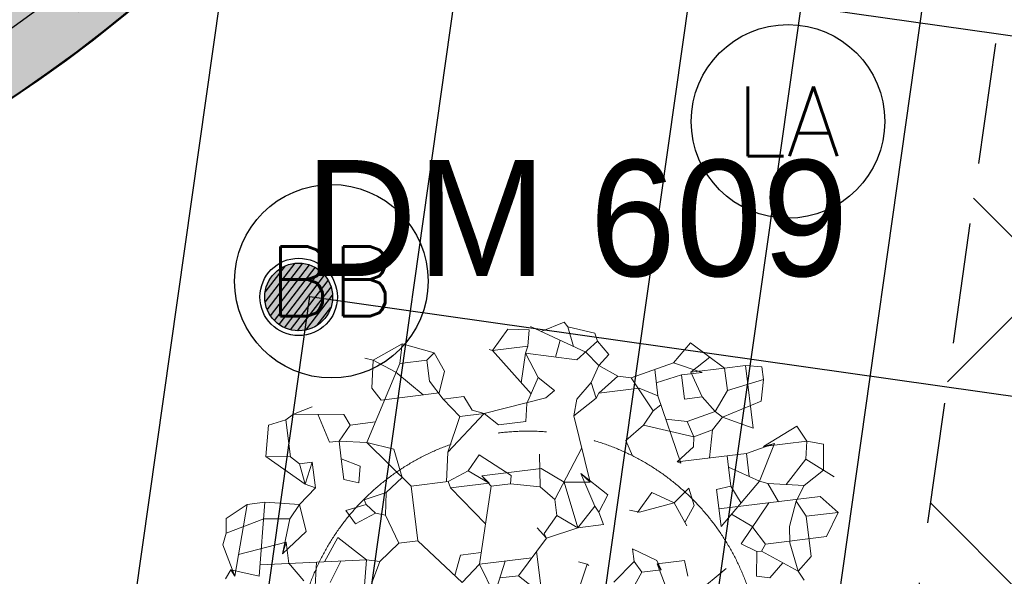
# Model space of a CAD drawing. Header units: millimetres. Extents: x -4107 to 114693, y -37499 to 54671.
# Tile 145 of 156: x 88254 to 90798, y 22215 to 23653. Entities that reach past the tile are written whole.
import ezdxf
from ezdxf.enums import TextEntityAlignment as Align

# ---------------------------------------------------------------- set-up
doc = ezdxf.new("R2010")
doc.units = ezdxf.units.MM
doc.header["$LTSCALE"] = 50
doc.linetypes.add('$0$B0201', pattern=[20, 12.5, -2.5, 2.5, -2.5])
doc.linetypes.add('B0702', pattern=[4.6875, 3.125, -1.5625])
for name, color, linetype in [('ABT_studie daklichten', 1, 'Continuous'), ('FOK_ BRANDSLANGHASPELS', 2, 'Continuous'), ('FOK_02B_SOLIDS', 253, 'Continuous'), ('FOK_08---_MAATVOERING', 2, 'Continuous'), ('FOK_22_BINNENWANDEN', 2, 'Continuous'), ('FOK_28_CONSTRUCTIES', 4, 'Continuous'), ('FOK_72_VAST MEUBILAIR', 1, 'Continuous'), ('XREF_06_PLAFOND$0$AI45----_PLAFONDAFW', 2, 'Continuous'), ('XREF_06_Sprinkler installatie$0$WL524---', 4, 'Continuous'), ('XREF_06_Sprinkler installatie$0$WL6516--', 4, 'Continuous'), ('XREF_06_verlichting$0$EL6311--', 3, 'Continuous'), ('XREF_06_werkset$0$AA22E---_TPGBETON', 242, 'Continuous'), ('XREF_06_werkset$0$AL22E---_TPGBETON', 4, 'Continuous'), ('XREF_06_werkset$0$AZ22E---_TPGBETON', 4, 'Continuous')]:
    doc.layers.add(name, color=color, linetype=linetype)
doc.layers.add('FOK_92_BEPLANTING', color=62, linetype='$0$B0201', lineweight=5)
doc.styles.add('XREF_06_Sprinkler installatie$0$Standard', font='txt')
doc.styles.add('XREF_06_verlichting$0$BURO-018', font='simplex.shx', dxfattribs={"height": 180})

# ---------------------------------------------------------------- blocks, each defined once
blk = doc.blocks.new('XREF_06_Sprinkler installatie$0$SP-KOP02')
at = {"color": 0, "linetype": 'Continuous'}
for p, q in [((-0.875, -0.023), (0.023, 0.875)), ((-0.847, -0.219), (0.219, 0.847)), ((-0.843, 0.233), (-0.233, 0.843)), ((-0.786, -0.383), (0.383, 0.786)), ((-0.702, -0.523), (0.523, 0.702)), ((-0.595, -0.641), (0.641, 0.595)), ((-0.469, -0.739), (0.739, 0.469)), ((-0.32, -0.815), (0.815, 0.32)), ((-0.144, -0.863), (0.863, 0.144)), ((0.072, -0.872), (0.872, -0.072)), ((0.381, -0.788), (0.788, -0.381))]:
    blk.add_line(p, q, dxfattribs=at)
at = {"color": 0, "linetype": 'Continuous', "const_width": 0.875}
blk.add_lwpolyline([(-0.438, 0, 1), (0.438, 0, 1)], format="xyb", close=True, dxfattribs=at)
at = {"color": 0, "linetype": 'Continuous'}
for radius in [1, 0.875]:
    blk.add_circle((0, 0), radius, dxfattribs=at)
at = {"color": 0, "linetype": 'Continuous', "style": 'XREF_06_Sprinkler installatie$0$Standard', "flags": 1}
for tag, p in [('SP_MATCODE', (2, 2)), ('SP_TEMP', (2, -3)), ('SP_DOORL', (2, -5)), ('SP_KFACT', (2, -7)), ('SP_SPRHK', (2, -9)), ('SP_KLEP', (2, -11))]:
    blk.add_attdef(tag, p, '', height=1, dxfattribs=at)
blk = doc.blocks.new('XREF_06_Sprinkler installatie')
at = {"layer": 'XREF_06_Sprinkler installatie$0$WL524---'}
for p, q in [((89817.2, 20466.3), (90648, 26333.4)), ((88835.6, 21749.4), (89003.9, 22937.9)), ((89003.9, 22937.9), (93906.9, 22243.6))]:
    blk.add_line(p, q, dxfattribs=at)
at = {"layer": 'XREF_06_Sprinkler installatie$0$WL6516--', "xscale": 99.9999999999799, "yscale": 100, "zscale": 100, "rotation": 7.589429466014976}
blk.add_blockref('XREF_06_Sprinkler installatie$0$SP-KOP02', (88975, 22936.9), dxfattribs=at)
blk = doc.blocks.new('XREF_06_PLAFOND')
at = {"layer": 'XREF_06_PLAFOND$0$AI45----_PLAFONDAFW'}
h = blk.add_hatch(dxfattribs=at)
h.set_pattern_fill('_USER,_O', color=256, scale=1800, pattern_type=0)
h.set_pattern_definition([(351.94, (60508.5, -17546.5), (252.38, 1782.22), [])])
edge = h.paths.add_edge_path(flags=16)
edge.add_arc((41622.2, 26897.4), 5449.9, 0, 180)
edge.add_arc((41622.2, 26897.4), 5449.9, 180, 360)
h.paths.add_polyline_path([(49833.5, 30277.3), (51633.5, 30277.3), (51633.5, 27677.3), (49833.5, 27677.3)], flags=16)
edge = h.paths.add_edge_path(flags=16)
edge.add_arc((86127.3, 26613.5), 3800, 0, 180)
edge.add_arc((86127.3, 26613.5), 3800, 180, 360)
edge = h.paths.add_edge_path(flags=16)
edge.add_arc((74998.8, -10766.8), 5450, 0, 180)
edge.add_arc((74998.8, -10766.8), 5450, 180, 360)
edge = h.paths.add_edge_path()
edge.add_arc((59888.1, 10791.1), 9323.9, 341.24236, 446.62909)
edge.add_line((60436.4, 20098.9), (31243.3, 21827.8))
edge.add_line((31243.3, 21827.8), (28955.1, 21950.5))
edge.add_line((28955.1, 21950.5), (30807, 36094.7))
edge.add_line((30807, 36094.7), (95373.9, 36094.7))
edge.add_line((95373.9, 36094.7), (86392.8, -27327.7))
edge.add_line((86392.8, -27327.7), (59702.3, -18665.8))
edge.add_line((59702.3, -18665.8), (68716.8, 7792.9))
h = blk.add_hatch(dxfattribs=at)
h.set_pattern_fill('_USER,_O', color=256, scale=600, angle=90, pattern_type=0)
h.set_pattern_definition([(81.94, (95317.84, 35698.9), (-594.073, 84.126), [])])
edge = h.paths.add_edge_path(flags=16)
edge.add_arc((86127.3, 26613.5), 3800, 0, 360)
edge = h.paths.add_edge_path(flags=16)
edge.add_arc((74998.8, -10766.8), 5450, 0, 360)
edge = h.paths.add_edge_path(flags=16)
edge.add_arc((41622.2, 26897.4), 5449.9, 0, 360)
h.paths.add_polyline_path([(49933.5, 30177.3), (51533.5, 30177.3), (51533.5, 27777.3), (49933.5, 27777.3)], flags=16)
edge = h.paths.add_edge_path()
edge.add_arc((59888.1, 10791.1), 9323.9, 341.24236, 446.62909)
edge.add_line((60436.4, 20098.9), (31243.3, 21827.8))
edge.add_line((31243.3, 21827.8), (28955.1, 21950.5))
edge.add_line((28955.1, 21950.5), (30807, 36094.7))
edge.add_line((30807, 36094.7), (95373.9, 36094.7))
edge.add_line((95373.9, 36094.7), (86392.8, -27327.7))
edge.add_line((86392.8, -27327.7), (59702.3, -18665.8))
edge.add_line((59702.3, -18665.8), (68716.8, 7792.9))
blk = doc.blocks.new('A$C052E27F2')
blk.add_circle((0, 3800), 3800)
blk = doc.blocks.new('XREF_06_verlichting$0$1115B3A')
at = {"color": 0, "linetype": 'Continuous'}
blk.add_circle((0, 0), 2.5, dxfattribs=at)
at = {"color": 0, "linetype": 'Continuous', "style": 'XREF_06_verlichting$0$BURO-018'}
for tag, p in [('E_GKAST', (0, 8)), ('E_GROEP', (0, 5)), ('E_SGROEP', (4.5, 5)), ('E_ARMCODE', (0, 0)), ('E_SLET', (4.5, -1))]:
    blk.add_attdef(tag, text='', height=1.8, dxfattribs=at).set_placement(p, align=Align.MIDDLE)
blk = doc.blocks.new('XREF_06_verlichting')
at = {"layer": 'XREF_06_verlichting$0$EL6311--'}
ref = blk.add_blockref('XREF_06_verlichting$0$1115B3A', (90239.5, 23390.3), dxfattribs=dict(at, xscale=100, yscale=100, zscale=100))
ref.add_attrib('E_ARMCODE', 'LA', dxfattribs={"layer": '0', "color": 1, "linetype": 'Continuous', "height": 180, "style": 'XREF_06_verlichting$0$BURO-018'}).set_placement((90239.5, 23390.3), align=Align.MIDDLE)
ref = blk.add_blockref('XREF_06_verlichting$0$1115B3A', (89059.4, 22977.6), dxfattribs=dict(at, xscale=100, yscale=100, zscale=100))
ref.add_attrib('E_ARMCODE', 'BB', dxfattribs={"layer": '0', "color": 1, "linetype": 'Continuous', "height": 180, "style": 'XREF_06_verlichting$0$BURO-018'}).set_placement((89059.4, 22977.6), align=Align.MIDDLE)
blk = doc.blocks.new('*U812')
at = {"layer": 'XREF_06_werkset$0$AA22E---_TPGBETON'}
blk.add_hatch(color=254, dxfattribs=at).paths.add_polyline_path([(180886.2, 33875.7, -0.216887), (180886.2, 36775.7), (180995.8, 36995.7, -0.59495), (187147.6, 36995.7), (187257.3, 36775.7, -0.065625), (187524.2, 35900.7), (187828, 35900.7), (187524.2, 35900.7), (187828, 35900.7, 13.141295), (187828, 34750.7), (187524.2, 34750.7), (187828, 34750.7), (187524.2, 34750.7, -0.065625), (187257.3, 33875.7), (187147.6, 33655.7, -0.59495), (180995.8, 33655.7)])
h = blk.add_hatch(dxfattribs=at)
h.set_pattern_fill('AR-CONC', color=1, scale=88, style=0)
h.set_pattern_definition([(50, (0, 0), (631.189, -55.2219), [66, -726]), (355, (0, 0), (-122.1012, 661.929), [52.8, -580.8]), (100.4514, (52.6, -4.6), (509.0883, 606.7068), [56.0914, -617.005]), (46.1842, (0, 176), (939.172, -145.6567), [99, -1089]), (96.6356, (78.3, 163.9), (822.503, 857.2237), [84.137, -925.5074]), (351.1842, (0, 176), (822.5025, 857.2244), [79.2, -871.2]), (21, (88, 132), (525.2782, -354.3046), [66, -726]), (326, (88, 132), (214.1175, 638.132), [52.8, -580.8]), (71.4514, (131.8, 102.5), (739.396, 283.8268), [56.0914, -617.005]), (37.5, (0, 0), (10.70067, 292.9466), [0, -573.76, 0, -589.6, 0, -583]), (7.5, (0, 0), (231.5012, 347.0823), [0, -336.16, 0, -560.56, 0, -222.2]), (327.5, (-196.24, 0), (469.76374, -19.8483), [0, -220, 0, -686.4, 0, -910.8]), (317.5, (-284.24, 0), (513.2038, 88.0924), [0, -286, 0, -455.84, 0, -646.8])])
h.paths.add_polyline_path([(180886.2, 33875.7, -0.216887), (180886.2, 36775.7), (180995.8, 36995.7, -0.59495), (187147.6, 36995.7), (187257.3, 36775.7, -0.065625), (187524.2, 35900.7), (187828, 35900.7), (187524.2, 35900.7), (187828, 35900.7, 13.141295), (187828, 34750.7), (187524.2, 34750.7), (187828, 34750.7), (187524.2, 34750.7, -0.065625), (187257.3, 33875.7), (187147.6, 33655.7, -0.59495), (180995.8, 33655.7)])
at = {"layer": 'XREF_06_werkset$0$AL22E---_TPGBETON'}
for points in [[(187828, 35900.7, 13.141295), (187828, 34750.7)], [(187147.6, 33655.7, -0.59495), (180995.8, 33655.7)]]:
    blk.add_lwpolyline(points, format="xyb", dxfattribs=at)
at = {"layer": 'XREF_06_werkset$0$AZ22E---_TPGBETON'}
blk.add_lwpolyline([(187676.2, 35900.7, 12.61639), (187676.2, 34750.7)], format="xyb", dxfattribs=at)
blk = doc.blocks.new('XREF_06_werkset')
at = {"rotation": 342.0199999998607}
blk.add_blockref('*U812', (-99859.7, 49833.1), dxfattribs=at)
blk = doc.blocks.new('A$C4D8164B4')
at = {"layer": 'FOK_ BRANDSLANGHASPELS', "color": 2}
blk.add_circle((20000, 20000), 20000, dxfattribs=at)
blk = doc.blocks.new('BA016')
at = {"color": 0}
for p, q in [((-42.33335, 1701.8), (-135.46665, 1600.2)), ((67.73335, 1684.86665), (-42.33335, 1701.8)), ((76.2, 1701.8), (347.13335, 1532.46665)), ((129.37385, 1668.56635), (254, 1701.8)), ((254, 1701.8), (270.93335, 1676.4)), ((-601.13335, 1693.33335), (-762, 1625.6)), ((-601.13335, 1693.33335), (-626.53335, 1591.73335)), ((-601.13335, 1693.33335), (-440.26665, 1625.6)), ((67.73335, 1684.86665), (50.8, 1600.2)), ((270.93335, 1676.4), (287.32625, 1569.8461)), ((270.93335, 1676.4), (406.4, 1625.6)), ((-804.33335, 1642.53335), (-762, 1625.6)), ((-762, 1625.6), (-787.4, 1481.66665)), ((-762, 1625.6), (-651.93335, 1549.4)), ((-440.26665, 1625.6), (-482.6, 1591.73335)), ((-440.26665, 1625.6), (-397.93335, 1524)), ((-152.4, 1608.66665), (-135.46665, 1600.2)), ((-135.46665, 1600.2), (36.58325, 1350.72765)), ((-135.46665, 1600.2), (50.8, 1600.2)), ((50.8, 1600.2), (33.86665, 1566.33335)), ((221.14935, 1611.20665), (187.35595, 1526.7232)), ((406.4, 1625.6), (414.86665, 1583.26665)), ((-626.53335, 1591.73335), (-846.66665, 1202.26665)), ((-651.93335, 1549.4), (-524.93335, 1413.93335)), ((-626.53335, 1591.73335), (-482.6, 1591.73335)), ((-482.6, 1591.73335), (-482.6, 1481.66665)), ((33.86665, 1566.33335), (-8.0475, 1415.44225)), ((33.86665, 1566.33335), (296.33335, 1498.6)), ((33.86665, 1566.33335), (84.66665, 1430.86665)), ((296.33335, 1498.6), (414.86665, 1583.26665)), ((414.86665, 1583.26665), (465.66665, 1507.06665)), ((-397.93335, 1524), (-440.26665, 1413.93335)), ((347.13335, 1532.46665), (406.4, 1456.26665)), ((465.66665, 1507.06665), (406.4, 1456.26665)), ((897.46665, 1515.53335), (795.86665, 1422.4)), ((1058.33335, 1363.13335), (897.46665, 1515.53335)), ((-787.4, 1481.66665), (-745.06665, 1413.93335)), ((-482.6, 1481.66665), (-423.33335, 1380.06665)), ((406.4, 1456.26665), (355.6, 1371.6)), ((406.4, 1456.26665), (499.53335, 1388.53335)), ((-1210.73335, 1397), (-1253.06665, 1371.6)), ((-1109.13335, 1422.4), (-1210.73335, 1397)), ((-1210.73335, 1397), (-948.26665, 1363.13335)), ((-745.06665, 1413.93335), (-440.26665, 1413.93335)), ((84.66665, 1430.86665), (8.46665, 1303.86665)), ((84.66665, 1430.86665), (160.86665, 1354.66665)), ((795.86665, 1422.4), (567.26665, 1371.6)), ((694.26665, 1399.8222), (694.26665, 1261.53335)), ((795.86665, 1422.4), (939.8, 1354.66665)), ((988.31885, 1429.46285), (880.53335, 1363.13335)), ((-1380.06665, 1193.8), (-1346.2, 1354.66665)), ((-1346.2, 1354.66665), (-1253.06665, 1371.6)), ((-1253.06665, 1371.6), (-1253.06665, 1176.86665)), ((-1083.8907, 1380.6332), (-1041.4, 1227.66665)), ((-948.26665, 1363.13335), (-922.86665, 1303.86665)), ((-423.33335, 1380.06665), (-347.13335, 1278.46665)), ((-423.33335, 1380.06665), (-313.26665, 1380.06665)), ((-313.26665, 1380.06665), (-279.4, 1303.86665)), ((160.86665, 1354.66665), (110.06665, 1320.8)), ((355.6, 1371.6), (270.93335, 1295.4)), ((355.6, 1371.6), (372.53335, 1286.93335)), ((499.53335, 1388.53335), (389.46665, 1312.33335)), ((499.53335, 1388.53335), (567.26665, 1371.6)), ((567.26665, 1371.6), (660.4, 1185.33335)), ((829.73335, 1354.66665), (694.26665, 1329.26665)), ((939.8, 1354.66665), (829.73335, 1354.66665)), ((829.73335, 1354.66665), (829.73335, 1227.66665)), ((922.86665, 1363.13335), (880.53335, 1363.13335)), ((880.53335, 1363.13335), (1058.33335, 1363.13335)), ((880.53335, 1363.13335), (922.86665, 1227.66665)), ((1058.33335, 1363.13335), (1168.4, 1363.13335)), ((1058.33335, 1363.13335), (1058.33335, 1244.6)), ((1168.4, 1363.13335), (1168.4, 1032.93335)), ((1168.4, 1363.13335), (1253.06665, 1346.2)), ((1253.06665, 1346.2), (1253.06665, 1278.46665)), ((-922.86665, 1303.86665), (-990.6, 1227.66665)), ((-922.86665, 1303.86665), (-789.2406, 1303.86665)), ((-279.4, 1303.86665), (-220.13335, 1278.46665)), ((110.06665, 1320.8), (-220.13335, 1278.46665)), ((8.46665, 1303.86665), (-8.46665, 1210.73335)), ((270.93335, 1295.4), (245.53335, 1210.73335)), ((372.53335, 1286.93335), (389.46665, 1312.33335)), ((389.46665, 1312.33335), (601.13335, 1312.33335)), ((694.26665, 1261.53335), (601.13335, 1312.33335)), ((-220.13335, 1278.46665), (-431.8, 1100.66665)), ((-347.13335, 1278.46665), (-431.8, 1100.66665)), ((-347.13335, 1278.46665), (-220.13335, 1278.46665)), ((-152.4, 1210.73335), (-220.13335, 1278.46665)), ((372.53335, 1286.93335), (245.53335, 1210.73335)), ((694.26665, 1261.53335), (770.46665, 897.46665)), ((1058.33335, 1244.6), (982.13335, 1143)), ((1058.33335, 1244.6), (1253.06665, 1278.46665)), ((1253.06665, 1278.46665), (1227.66665, 1168.4)), ((-1380.06665, 1193.8), (-1193.8, 1024.46665)), ((-1253.06665, 1176.86665), (-1380.06665, 1193.8)), ((-1041.4, 1227.66665), (-990.6, 1227.66665)), ((-990.6, 1227.66665), (-846.66665, 1202.26665)), ((-990.6, 1227.66665), (-990.6, 1134.53335)), ((-846.66665, 1202.26665), (-643.46665, 948.26665)), ((-846.66665, 1202.26665), (-711.2, 1151.46665)), ((-8.46665, 1210.73335), (-152.4, 1210.73335)), ((245.53335, 1210.73335), (287.86665, 855.13335)), ((660.4, 1185.33335), (601.13335, 1117.6)), ((660.4, 1185.33335), (704.6576, 1211.8879)), ((829.73335, 1227.66665), (922.86665, 1227.66665)), ((922.86665, 1227.66665), (982.13335, 1143)), ((-1253.06665, 1176.86665), (-1210.73335, 1134.53335)), ((-1210.73335, 1134.53335), (-1193.8, 1024.46665)), ((-1210.73335, 1134.53335), (-1143, 1134.53335)), ((-1143, 1134.53335), (-1193.8, 1024.46665)), ((-1143, 1134.53335), (-1143, 999.06665)), ((-990.6, 1024.46665), (-990.6, 1134.53335)), ((-990.6, 1134.53335), (-897.46665, 1083.73335)), ((-711.2, 1151.46665), (-685.8, 999.06665)), ((720.908, 1134.24685), (829.73335, 1109.13335)), ((982.13335, 1143), (829.73335, 1109.13335)), ((982.13335, 1143), (1016, 1109.13335)), ((1227.66665, 1168.4), (1016, 1109.13335)), ((-897.46665, 1083.73335), (-914.4, 999.06665)), ((-431.8, 1100.66665), (-457.2, 948.26665)), ((601.13335, 1117.6), (499.53335, 1049.86665)), ((601.13335, 1117.6), (855.13335, 1024.46665)), ((829.73335, 1109.13335), (855.13335, 1024.46665)), ((1016, 1109.13335), (956.73335, 1049.86665)), ((1168.4, 1032.93335), (1016, 1109.13335)), ((-338.66665, 990.6), (-270.93335, 1066.8)), ((-270.93335, 1066.8), (-118.53335, 939.8)), ((42.33335, 1032.93335), (25.4, 863.6)), ((266.0768, 1038.16805), (93.13335, 787.4)), ((499.53335, 1049.86665), (524.93335, 965.2)), ((855.13335, 1024.46665), (956.73335, 1049.86665)), ((956.73335, 1049.86665), (922.86665, 905.93335)), ((-1143, 999.06665), (-1236.13335, 922.86665)), ((-1193.8, 1024.46665), (-1143, 999.06665)), ((-914.4, 999.06665), (-990.6, 1024.46665)), ((-685.8, 999.06665), (-778.93335, 931.33335)), ((-338.66665, 990.6), (-448.73335, 948.26665)), ((-338.66665, 990.6), (-237.06665, 914.4)), ((855.13335, 1024.46665), (846.66665, 973.66665)), ((1210.73335, 931.33335), (1397, 1016)), ((1397, 1016), (1439.33335, 931.33335)), ((-1507.06665, 956.73335), (-1625.6, 897.46665)), ((-1507.06665, 956.73335), (-1617.13335, 592.66665)), ((-1413.93335, 956.73335), (-1507.06665, 956.73335)), ((-1413.93335, 956.73335), (-1490.13335, 575.73335)), ((-1413.93335, 956.73335), (-1236.13335, 922.86665)), ((-778.93335, 931.33335), (-897.46665, 905.93335)), ((-778.93335, 931.33335), (-795.86665, 812.8)), ((-643.46665, 948.26665), (-643.46665, 660.4)), ((-643.46665, 948.26665), (-448.73335, 948.26665)), ((-448.73335, 948.26665), (-440.26665, 914.4)), ((42.33335, 956.73335), (-270.93335, 956.73335)), ((-237.06665, 914.4), (-270.93335, 956.73335)), ((-270.93335, 956.73335), (-228.6, 897.46665)), ((-118.53335, 939.8), (-127, 897.46665)), ((42.33335, 956.73335), (152.4, 872.06665)), ((846.66665, 973.66665), (753.53335, 905.93335)), ((1270, 939.8), (1117.6, 905.93335)), ((1270, 939.8), (1168.4, 753.53335)), ((1270, 939.8), (1210.73335, 931.33335)), ((1210.73335, 931.33335), (1439.33335, 931.33335)), ((1439.33335, 931.33335), (1422.4, 838.2)), ((1439.33335, 931.33335), (1524, 905.93335)), ((-1625.6, 897.46665), (-1634.06665, 821.26665)), ((-1236.13335, 922.86665), (-1295.4, 855.13335)), ((-1236.13335, 922.86665), (-1219.2, 778.93335)), ((-889, 880.53335), (-999.06665, 863.6)), ((-897.46665, 905.93335), (-889, 880.53335)), ((-889, 880.53335), (-846.66665, 829.73335)), ((-440.26665, 914.4), (-281.64525, 705.68765)), ((-237.06665, 914.4), (-440.26665, 914.4)), ((-228.6, 897.46665), (-338.66665, 499.53335)), ((-127, 897.46665), (-228.6, 897.46665)), ((-127, 897.46665), (25.4, 863.6)), ((245.53335, 905.93335), (296.33335, 728.13335)), ((287.86665, 855.13335), (245.53335, 905.93335)), ((245.53335, 905.93335), (372.53335, 778.93335)), ((753.53335, 905.93335), (1117.6, 905.93335)), ((770.46665, 897.46665), (753.53335, 905.93335)), ((770.46665, 897.46665), (770.46665, 905.93335)), ((1016, 905.93335), (1016, 846.66665)), ((1117.6, 905.93335), (1117.6, 784.5778)), ((1524, 905.93335), (1507.06665, 770.46665)), ((-1634.06665, 821.26665), (-1430.86665, 872.06665)), ((-1430.86665, 872.06665), (-1295.4, 855.13335)), ((-1295.4, 855.13335), (-1354.66665, 677.33335)), ((-999.06665, 863.6), (-956.73335, 787.4)), ((-956.73335, 787.4), (-846.66665, 829.73335)), ((-846.66665, 829.73335), (-795.86665, 812.8)), ((25.4, 863.6), (93.13335, 787.4)), ((152.4, 872.06665), (287.86665, 855.13335)), ((152.4, 872.06665), (194.73335, 626.53335)), ((1168.4, 753.53335), (1016, 846.66665)), ((1016, 846.66665), (1016, 745.06665)), ((1422.4, 838.2), (1303.86665, 719.66665)), ((1422.4, 838.2), (1557.86665, 728.13335)), ((-1634.06665, 821.26665), (-1659.46665, 762)), ((-1219.2, 778.93335), (-1354.66665, 677.33335)), ((-795.86665, 812.8), (-745.06665, 660.4)), ((93.13335, 787.4), (93.13335, 702.73335)), ((372.53335, 778.93335), (313.26665, 694.26665)), ((-1659.46665, 762), (-1617.13335, 592.66665)), ((-1583.8822, 702.65125), (-1329.26665, 736.6)), ((-1354.66665, 677.33335), (-1329.26665, 736.6)), ((-1329.26665, 736.6), (-1329.26665, 623.45455)), ((-1143.17385, 609.3566), (-1058.33335, 728.13335)), ((-1058.33335, 728.13335), (-922.86665, 592.66665)), ((296.33335, 728.13335), (194.73335, 626.53335)), ((296.33335, 728.13335), (313.26665, 694.26665)), ((601.13335, 762), (515.26855, 667.54875)), ((711.2, 694.26665), (601.13335, 762)), ((711.2, 694.26665), (795.86665, 762)), ((795.86665, 762), (812.8, 668.86665)), ((939.8, 541.86665), (1168.4, 753.53335)), ((1016, 745.06665), (939.8, 736.6)), ((939.8, 736.6), (939.8, 541.86665)), ((1016, 745.06665), (1058.43365, 651.71265)), ((1168.4, 753.53335), (1210.73335, 736.6)), ((1210.73335, 736.6), (1253.06665, 635)), ((1397, 702.73335), (1210.73335, 736.6)), ((1507.06665, 770.46665), (1397, 702.73335)), ((93.13335, 702.73335), (16.93335, 618.06665)), ((93.13335, 702.73335), (194.73335, 626.53335)), ((313.26665, 694.26665), (330.2, 626.53335)), ((524.93335, 668.86665), (474.13335, 685.8)), ((711.2, 694.26665), (524.93335, 668.86665)), ((711.2, 694.26665), (762, 567.26665)), ((1397, 702.73335), (1346.2, 626.53335)), ((-1634.06665, 626.53335), (-1667.93335, 584.2)), ((-1634.06665, 626.53335), (-1490.13335, 575.73335)), ((-1617.13335, 592.66665), (-1634.06665, 626.53335)), ((-922.86665, 592.66665), (-1478.33055, 634.74725)), ((-1329.26665, 626.53335), (-1261.53335, 524.93335)), ((-745.06665, 660.4), (-855.13335, 575.73335)), ((-745.06665, 660.4), (-643.46665, 660.4)), ((-643.46665, 660.4), (-440.26665, 414.86665)), ((-16.93335, 651.93335), (25.4, 592.66665)), ((194.73335, 626.53335), (25.4, 592.66665)), ((330.2, 626.53335), (194.73335, 626.53335)), ((812.8, 668.86665), (754.6109, 585.7394)), ((939.8, 635), (1473.2, 635)), ((1202.26665, 635), (1032.93335, 440.26665)), ((1346.2, 626.53335), (1295.4, 499.53335)), ((1346.2, 626.53335), (1388.53335, 541.86665)), ((1473.2, 635), (1557.86665, 541.86665)), ((-1184.834, 612.5127), (-1236.13335, 313.26665)), ((-1057.1936, 602.84295), (-1126.06665, 499.53335)), ((-922.86665, 592.66665), (-973.66665, 347.13335)), ((-855.13335, 575.73335), (-973.66665, 347.13335)), ((-922.86665, 592.66665), (-855.13335, 575.73335)), ((25.4, 592.66665), (-143.93335, 414.86665)), ((16.93335, 618.06665), (25.4, 592.66665)), ((1001.6862, 599.1687), (1100.66665, 524.93335)), ((-431.8, 558.8), (-474.5244, 456.26145)), ((-322.27375, 558.8), (-431.8, 558.8)), ((-33.86665, 530.43665), (-33.86665, 304.8)), ((1100.66665, 524.93335), (1159.93335, 423.33335)), ((1557.86665, 541.86665), (1388.53335, 541.86665)), ((1388.53335, 541.86665), (1388.53335, 330.2)), ((1557.86665, 541.86665), (1481.66665, 423.33335)), ((-440.26665, 414.86665), (-338.66665, 499.53335)), ((-338.66665, 499.53335), (-279.4, 330.2)), ((-338.66665, 499.53335), (-63.2984, 499.53335)), ((-203.2, 499.53335), (-279.4, 330.2)), ((465.66665, 482.6), (584.2, 406.4)), ((465.66665, 414.86665), (465.66665, 482.6)), ((1295.4, 499.53335), (1286.93335, 414.86665)), ((-241.3, 414.86665), (-143.93335, 414.86665)), ((-143.93335, 414.86665), (-33.86665, 304.8)), ((220.13335, 431.8), (135.46665, 254)), ((177.8, 448.73335), (220.13335, 431.8)), ((220.13335, 431.8), (228.6, 423.33335)), ((465.66665, 414.86665), (347.13335, 321.73335)), ((465.66665, 414.86665), (499.53335, 355.6)), ((1032.93335, 440.26665), (1109.13335, 389.46665)), ((1159.93335, 423.33335), (1134.53335, 389.46665)), ((1481.66665, 423.33335), (1159.93335, 423.33335)), ((1286.93335, 414.86665), (1312.33335, 262.46665)), ((584.2, 406.4), (601.13335, 355.6)), ((601.13335, 355.6), (584.2, 389.46665)), ((584.2, 389.46665), (635, 186.26665)), ((584.2, 389.46665), (728.13335, 389.46665)), ((728.13335, 389.46665), (736.6, 304.8)), ((1109.13335, 389.46665), (1092.2, 262.46665)), ((1109.13335, 389.46665), (1134.53335, 389.46665)), ((1134.53335, 389.46665), (1312.33335, 262.46665)), ((431.8, 262.46665), (499.53335, 355.6)), ((601.13335, 355.6), (499.53335, 355.6)), ((770.46665, 211.66665), (939.8, 321.73335)), ((1159.93335, 245.53335), (1238.3967, 315.27855)), ((1388.53335, 330.2), (1312.33335, 262.46665)), ((1092.2, 262.46665), (1159.93335, 245.53335)), ((1312.33335, 262.46665), (1337.73335, 211.66665))]:
    blk.add_line(p, q, dxfattribs=at)
blk = doc.blocks.new('A$C745C0ED7')
at = {"color": 252}
blk.add_blockref('BA016', (2048.9, 1778), dxfattribs=at)
blk = doc.blocks.new('plant')
at = {"layer": 'FOK_92_BEPLANTING'}
blk.add_circle((0, 0), 600, dxfattribs=at)
at = {"layer": 'FOK_92_BEPLANTING', "color": 252, "xscale": 0.4938357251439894, "yscale": 0.4938357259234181, "zscale": 0.4938357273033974, "rotation": 6.939525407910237}
blk.add_blockref('A$C745C0ED7', (-828.5, -962.2), dxfattribs=at)

msp = doc.modelspace()

# ---------------------------------------------------------------- hatches: boundary and pattern name
at = {"layer": 'FOK_08---_MAATVOERING'}
h = msp.add_hatch(dxfattribs=at)
h.set_pattern_fill('ANSI37', color=254, scale=200, style=0)
h.set_pattern_definition([(45, (15936.6, -7993.9), (-449.013, 449.013), []), (135, (15936.6, -7993.9), (-449.013, -449.013), [])])
h.paths.add_polyline_path([(91564.1, 29160.6), (90456.4, 21338.6), (93990.8, 20838.1), (95098.5, 28660.1)])
at = {"layer": 'FOK_28_CONSTRUCTIES'}
h = msp.add_hatch(color=254, dxfattribs=at)
edge = h.paths.add_edge_path()
edge.add_arc((86127.3, 26613.5), 3800, 0, 360)

# ---------------------------------------------------------------- linework, layer by layer
at = {"layer": 'FOK_08---_MAATVOERING', "color": 13, "linetype": 'B0702', "ltscale": 2}
msp.add_lwpolyline([(91564.1, 29160.6), (90456.4, 21338.6), (93990.8, 20838.1), (95098.5, 28660.1), (91564.1, 29160.6)], dxfattribs=at)
at = {"layer": 'FOK_28_CONSTRUCTIES', "color": 254}
msp.add_circle((86127.3, 26613.5), 3800, dxfattribs=at)

# ---------------------------------------------------------------- block references
for name in ['XREF_06_werkset', 'XREF_06_PLAFOND', 'XREF_06_PLAFOND', 'XREF_06_Sprinkler installatie', 'XREF_06_Sprinkler installatie']:
    msp.add_blockref(name, (0, 0))
at = {"layer": 'ABT_studie daklichten'}
msp.add_blockref('A$C052E27F2', (86127.3, 22814.7), dxfattribs=at)
at = {"layer": 'FOK_02B_SOLIDS'}
msp.add_blockref('plant', (89568.3, 21990.3), dxfattribs=at)
at = {"layer": 'FOK_22_BINNENWANDEN', "color": 5}
for p in [(65187.1, 382.2), (62903.1, -17201.9)]:
    msp.add_blockref('A$C4D8164B4', p, dxfattribs=at)
at = {"layer": 'FOK_22_BINNENWANDEN'}
msp.add_blockref('XREF_06_verlichting', (0, 0), dxfattribs=at)

# ---------------------------------------------------------------- texts
at = {"layer": 'FOK_72_VAST MEUBILAIR', "color": 2, "insert": (88991.1, 23290.7), "char_height": 300, "width": 57960.996, "attachment_point": 1}
msp.add_mtext('{\\fCentury Gothic|b0|i0|c0|p34;DM 609}', dxfattribs=at)

doc.saveas('drawing.dxf')
